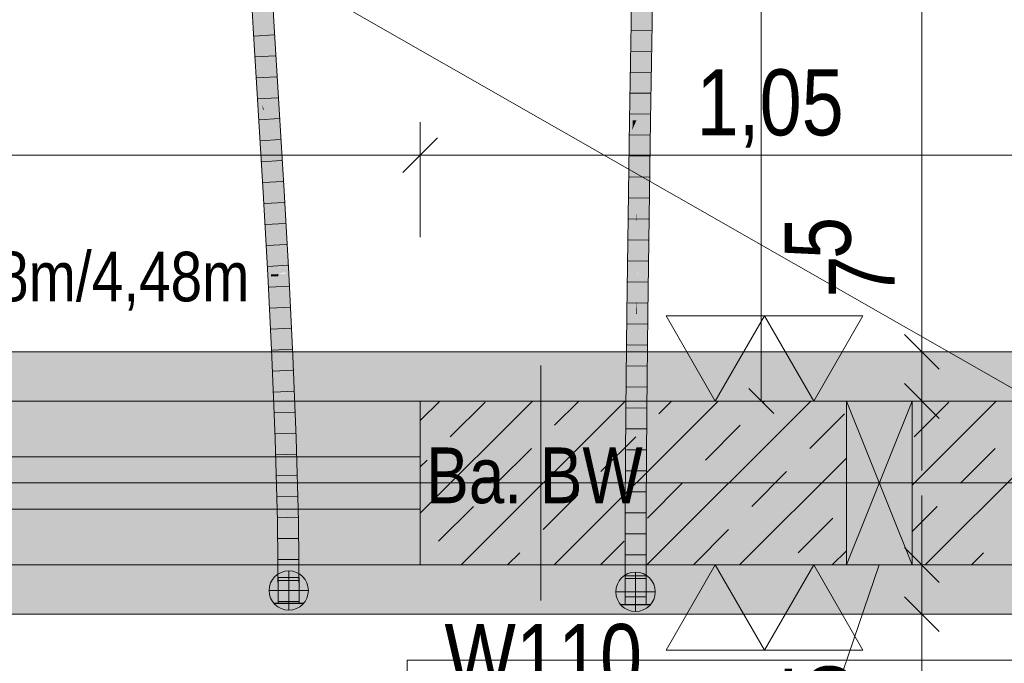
# Model space of a CAD drawing. Extents: x -620 to 300, y 62 to 1162.
# Tile 154 of 256: x 2 to 32, y 829 to 849. Entities that reach past the tile are written whole.
import ezdxf
from ezdxf.lldxf.tags import DXFTag

# ---------------------------------------------------------------- set-up
doc = ezdxf.new("R2010")
doc.units = 0
doc.layers.get('0').update_dxf_attribs({"lineweight": 13})
for name, color, linetype, lineweight, true_color in [('00_Beschriftung UZ', 3, 'Continuous', 35, 0x00ff00), ('30 -34 Innenwände- 1 tragend', 7, 'Continuous', 13, 0xdd0806), ('30 -34 Innenwände- 11 Durchbruch', 4, 'Continuous', 9, 0x00ffff), ('30 -34 Innenwände- 4 Türen_Fenster', 7, 'Continuous', 15, 0x9955ff), ('30 -35 Decken- 1 Konstruktion-Träger- Stahlbeton', 7, 'Continuous', 13, 0x33aa00), ('30 -35 Decken- 2.1 Treppen Innen 2D', 7, 'Continuous', 9, 0x599559), ('70 -72 Beschriftung- 1 Beschriftung allgemein', 7, 'Continuous', 9, 0xff6633), ('70 -72 Beschriftung- 2 Beschriftung Bauteile', 7, 'Continuous', 9, 0x9999ff), ('70 -76 Bemaßung- 2 Allgemein', 9, 'Continuous', 5, 0x808080), ('E_Aussparung Bemaßung', 5, 'Continuous', 9, 0x0000ff), ('E_Leerrohr 25', 7, 'Continuous', 5, 0xff8000), ('E_Leerrohr 25-Shading', 7, 'Continuous', 9, 0xff8000), ('E_Leerrohr 32', 7, 'Continuous', 9, 0x00b300), ('E_Leerrohr 32-Shading', 7, 'Continuous', 9, 0x00b300), ('E_Leerrohrdose 32', 7, 'Continuous', 9, 0x99ff99), ('iwb_Schraffur_Unterzug', 7, 'Continuous', 5, 0xffffcc), ('iwb_Schraffur_Wand in Bauart BABW', 7, 'Continuous', 13, 0xac59ff), ('iwb_Sichtbeton', 2, 'Continuous', 50, 0xffff00), ('iwb_Sichtbeton-Shading', 2, 'Continuous', 50, 0xffff00)]:
    doc.layers.add(name, color=color, linetype=linetype, lineweight=lineweight, true_color=true_color)
for name, color, linetype, lineweight in [('70 -71 Achsen- 1 Gebäudeachsen', 7, 'STRICHPUNKT2-A06G94XR8I', 18), ('70 -75 Raumstempel- 3 Wandstempel', 7, 'Continuous', 50), ('Keine', 7, 'Continuous', 9)]:
    doc.layers.add(name, color=color, linetype=linetype, lineweight=lineweight)
doc.styles.get("Standard").update_dxf_attribs({"font": 'ARIALN.TTF'})
tags = doc.linetypes.add('fein_strichliert-A06G94XS8I', pattern=[4, 1, -2, 1]).pattern_tags.tags
tags[8:9] = [DXFTag(74, 4), DXFTag(75, 0), DXFTag(340, '0'), DXFTag(46, 0.0), DXFTag(50, 0.0), DXFTag(44, 0.0), DXFTag(45, 0.0)]
tags[6:7] = [DXFTag(74, 4), DXFTag(75, 0), DXFTag(340, '0'), DXFTag(46, 0.0), DXFTag(50, 0.0), DXFTag(44, 0.0), DXFTag(45, 0.0)]
tags[4:5] = [DXFTag(74, 4), DXFTag(75, 0), DXFTag(340, '0'), DXFTag(46, 0.0), DXFTag(50, 0.0), DXFTag(44, 0.0), DXFTag(45, 0.0)]
tags = doc.linetypes.add('STRICHPUNKT2', pattern=[12.7, 6.35, -3.175, 0, -3.175]).pattern_tags.tags
tags[10:11] = [DXFTag(74, 4), DXFTag(75, 0), DXFTag(340, '0'), DXFTag(46, 0.0), DXFTag(50, 0.0), DXFTag(44, 0.0), DXFTag(45, 0.0)]
tags[8:9] = [DXFTag(74, 4), DXFTag(75, 0), DXFTag(340, '0'), DXFTag(46, 0.0), DXFTag(50, 0.0), DXFTag(44, 0.0), DXFTag(45, 0.0)]
tags[6:7] = [DXFTag(74, 4), DXFTag(75, 0), DXFTag(340, '0'), DXFTag(46, 0.0), DXFTag(50, 0.0), DXFTag(44, 0.0), DXFTag(45, 0.0)]
tags[4:5] = [DXFTag(74, 4), DXFTag(75, 0), DXFTag(340, '0'), DXFTag(46, 0.0), DXFTag(50, 0.0), DXFTag(44, 0.0), DXFTag(45, 0.0)]
tags = doc.linetypes.add('STRICHPUNKT2-A06G94XR8I', pattern=[12.7, 6.35, -3.175, 0, -3.175]).pattern_tags.tags
tags[10:11] = [DXFTag(74, 4), DXFTag(75, 0), DXFTag(340, '0'), DXFTag(46, 0.0), DXFTag(50, 0.0), DXFTag(44, 0.0), DXFTag(45, 0.0)]
tags[8:9] = [DXFTag(74, 4), DXFTag(75, 0), DXFTag(340, '0'), DXFTag(46, 0.0), DXFTag(50, 0.0), DXFTag(44, 0.0), DXFTag(45, 0.0)]
tags[6:7] = [DXFTag(74, 4), DXFTag(75, 0), DXFTag(340, '0'), DXFTag(46, 0.0), DXFTag(50, 0.0), DXFTag(44, 0.0), DXFTag(45, 0.0)]
tags[4:5] = [DXFTag(74, 4), DXFTag(75, 0), DXFTag(340, '0'), DXFTag(46, 0.0), DXFTag(50, 0.0), DXFTag(44, 0.0), DXFTag(45, 0.0)]

# ---------------------------------------------------------------- blocks, each defined once
blk = doc.blocks.new('Shading-A06G94VT8I', base_point=(-44.915, 989.453))
at = {"layer": 'iwb_Sichtbeton-Shading', "color": 51, "true_color": 0xffff7f}
for points in [[(14.421, 836.653), (14.421, 837.253), (36.921, 836.653), (36.921, 837.253)], [(14.421, 831.653), (14.421, 832.253), (35.421, 831.653), (35.421, 832.253)]]:
    blk.add_solid(points, dxfattribs=at)
blk = doc.blocks.new('Shading-A06G94WN8I', base_point=(21.309, 830.748))
at = {"layer": 'E_Leerrohr 25-Shading', "color": 31, "true_color": 0xecb67f}
for points in [[(20.989, 830.748), (20.989, 831.536), (20.669, 830.748), (20.673, 831.536)], [(20.673, 831.536), (20.669, 831.536), (20.669, 830.748)], [(21.022, 831.536), (20.989, 831.536), (21.022, 830.748), (20.989, 830.748)], [(21.171, 830.748), (21.171, 831.536), (21.022, 830.748), (21.022, 831.536)], [(21.309, 830.748), (21.309, 831.536), (21.171, 830.748), (21.171, 831.536)]]:
    blk.add_solid(points, dxfattribs=at)
at = {"layer": 'E_Leerrohr 25-Shading', "color": 43, "true_color": 0xd7ab7f}
for points in [[(20.671, 830.748), (20.539, 830.748), (20.671, 830.736), (20.539, 830.736)], [(21.32, 830.748), (21.308, 830.748), (21.32, 830.736), (21.308, 830.736)], [(21.32, 830.736), (21.379, 830.736), (21.32, 830.748), (21.379, 830.748)], [(21.379, 830.736), (21.439, 830.736), (21.379, 830.748), (21.439, 830.748)]]:
    blk.add_solid(points, dxfattribs=at)
at = {"layer": 'E_Leerrohr 25-Shading', "color": 31, "true_color": 0xfabd7f}
for points in [[(20.828, 830.748), (20.671, 830.748), (20.828, 830.736), (20.671, 830.736)], [(20.833, 830.736), (20.833, 830.748), (20.828, 830.736), (20.828, 830.748)], [(20.989, 830.736), (20.989, 830.748), (20.833, 830.736), (20.833, 830.748)], [(21.171, 830.748), (20.989, 830.748), (21.171, 830.736), (20.989, 830.736)], [(21.308, 830.736), (21.308, 830.748), (21.171, 830.736), (21.171, 830.748)]]:
    blk.add_solid(points, dxfattribs=at)
blk = doc.blocks.new('Shading-A06G94WP8I', base_point=(21.309, 830.748))
at = {"layer": 'E_Leerrohr 32-Shading', "color": 83, "true_color": 0x7fbd7f}
for points in [[(20.99, 851.42), (20.896, 851.421), (20.945, 848.467), (20.851, 848.469)], [(21.443, 851.413), (21.442, 851.413), (21.398, 848.461), (21.397, 848.461)], [(21.404, 848.46), (21.452, 851.413), (21.398, 848.461), (21.443, 851.413)], [(21.491, 848.459), (21.536, 851.412), (21.404, 848.46), (21.452, 851.413)], [(20.944, 848.467), (20.851, 848.469), (20.899, 845.515), (20.806, 845.516)], [(20.9, 845.515), (20.945, 848.467), (20.899, 845.515), (20.944, 848.467)], [(21.404, 848.46), (21.397, 848.461), (21.356, 845.508), (21.352, 845.508)], [(21.446, 845.507), (21.491, 848.459), (21.356, 845.508), (21.404, 848.46)], [(20.764, 842.563), (20.894, 845.211), (20.806, 845.516), (20.899, 845.515)], [(20.894, 845.211), (20.896, 845.241), (20.899, 845.515), (20.9, 845.515)], [(21.35, 845.06), (21.356, 845.508), (21.346, 845.06), (21.352, 845.508)], [(21.439, 845.059), (21.446, 845.507), (21.35, 845.06), (21.356, 845.508)], [(20.83, 842.562), (20.893, 845.138), (20.764, 842.563), (20.894, 845.211)], [(20.857, 842.562), (20.896, 845.241), (20.83, 842.562)], [(20.893, 845.138), (20.896, 845.241), (20.894, 845.211)], [(21.31, 842.556), (21.311, 842.556), (21.347, 845.06), (21.35, 845.06)], [(21.31, 842.556), (21.347, 845.06), (21.346, 845.06)], [(21.311, 842.556), (21.404, 842.555), (21.35, 845.06), (21.439, 845.059)], [(20.83, 842.562), (20.764, 842.563), (20.766, 839.61), (20.726, 839.61)], [(20.82, 839.609), (20.857, 842.562), (20.766, 839.61), (20.83, 842.562)], [(21.366, 839.603), (21.404, 842.555), (21.272, 839.604), (21.311, 842.556)], [(21.311, 842.556), (21.31, 842.556), (21.272, 839.604)], [(20.766, 839.61), (20.726, 839.61), (20.715, 836.656), (20.696, 836.656)], [(20.79, 836.656), (20.82, 839.609), (20.715, 836.656), (20.766, 839.61)], [(21.336, 836.651), (21.366, 839.603), (21.259, 838.227), (21.272, 839.604)], [(21.256, 837.923), (21.259, 838.227), (21.243, 836.652)], [(21.336, 836.651), (21.259, 838.227), (21.247, 836.652)], [(21.245, 836.652), (21.251, 837.103), (21.243, 836.652), (21.256, 837.923)], [(21.247, 836.652), (21.251, 837.103), (21.245, 836.652)], [(20.715, 836.656), (20.696, 836.656), (20.682, 833.703), (20.677, 833.703)], [(20.77, 833.702), (20.79, 836.656), (20.682, 833.703), (20.715, 836.656)], [(21.233, 833.7), (21.247, 836.652), (21.223, 833.7), (21.245, 836.652)], [(21.245, 836.652), (21.243, 836.652), (21.223, 833.7)], [(21.317, 833.7), (21.336, 836.651), (21.233, 833.7), (21.247, 836.652)], [(20.77, 833.702), (20.677, 833.703), (20.763, 830.748), (20.669, 830.748)], [(21.233, 833.7), (21.223, 833.7), (21.228, 830.748), (21.216, 830.748)], [(21.309, 830.748), (21.317, 833.7), (21.228, 830.748), (21.233, 833.7)]]:
    blk.add_solid(points, dxfattribs=at)
at = {"layer": 'E_Leerrohr 32-Shading', "color": 83, "true_color": 0x7fd57f}
for points in [[(20.997, 851.42), (20.99, 851.42), (21.007, 848.467), (20.945, 848.467)], [(21.007, 848.467), (21.043, 848.466), (20.997, 851.42), (21.056, 851.419)], [(21.043, 848.466), (21.102, 848.465), (21.056, 851.419), (21.128, 851.418)], [(21.102, 848.465), (21.133, 848.465), (21.128, 851.418), (21.165, 851.417)], [(21.165, 851.417), (21.133, 848.465), (21.191, 851.417), (21.153, 848.464)], [(21.191, 851.417), (21.153, 848.464), (21.206, 851.417), (21.165, 848.464)], [(21.206, 851.417), (21.165, 848.464), (21.213, 851.417), (21.17, 848.464)], [(21.17, 848.464), (21.171, 848.464), (21.213, 851.417), (21.216, 851.417)], [(21.218, 851.417), (21.216, 851.417), (21.177, 848.464), (21.171, 848.464)], [(21.189, 848.464), (21.226, 851.416), (21.177, 848.464), (21.218, 851.417)], [(21.299, 848.462), (21.312, 851.415), (21.189, 848.464), (21.226, 851.416)], [(21.299, 848.462), (21.335, 848.462), (21.312, 851.415), (21.326, 851.415)], [(21.335, 848.462), (21.397, 848.461), (21.326, 851.415), (21.442, 851.413)], [(21.007, 848.467), (20.945, 848.467), (21.016, 845.513), (20.9, 845.515)], [(21.016, 845.513), (21.029, 845.513), (21.007, 848.467), (21.043, 848.466)], [(21.029, 845.513), (21.076, 845.512), (21.043, 848.466), (21.102, 848.465)], [(21.076, 845.512), (21.101, 845.512), (21.102, 848.465), (21.133, 848.465)], [(21.133, 848.465), (21.101, 845.512), (21.153, 848.464), (21.116, 845.512)], [(21.153, 848.464), (21.116, 845.512), (21.165, 848.464), (21.123, 845.512)], [(21.123, 845.512), (21.126, 845.511), (21.165, 848.464), (21.171, 848.464)], [(21.189, 848.464), (21.171, 848.464), (21.151, 845.511), (21.126, 845.511)], [(21.286, 845.509), (21.299, 848.462), (21.151, 845.511), (21.189, 848.464)], [(21.286, 845.509), (21.344, 845.508), (21.299, 848.462), (21.335, 848.462)], [(21.344, 845.508), (21.352, 845.508), (21.335, 848.462), (21.397, 848.461)], [(20.896, 845.241), (21.016, 845.513), (20.9, 845.515)], [(20.896, 845.241), (21.018, 842.707), (21.016, 845.513), (21.022, 843.629)], [(21.029, 845.513), (21.016, 845.513), (21.022, 843.629)], [(21.025, 842.56), (21.029, 845.513), (21.022, 843.629)], [(21.025, 842.56), (21.051, 842.559), (21.029, 845.513), (21.076, 845.512)], [(21.051, 842.559), (21.07, 842.559), (21.076, 845.512), (21.101, 845.512)], [(21.101, 845.512), (21.07, 842.559), (21.116, 845.512), (21.08, 842.559)], [(21.116, 845.512), (21.08, 842.559), (21.123, 845.512), (21.084, 842.559)], [(21.084, 842.559), (21.126, 845.511), (21.123, 845.512)], [(21.151, 845.511), (21.126, 845.511), (21.115, 842.559), (21.084, 842.559)], [(21.274, 842.556), (21.286, 845.509), (21.115, 842.559), (21.151, 845.511)], [(21.274, 842.556), (21.344, 845.508), (21.286, 845.509)], [(21.274, 842.556), (21.31, 842.556), (21.344, 845.508), (21.346, 845.06)], [(21.346, 845.06), (21.352, 845.508), (21.344, 845.508)], [(20.896, 845.241), (20.857, 842.562), (20.923, 842.561)], [(20.923, 842.561), (21.017, 842.56), (20.896, 845.241), (21.018, 842.707)], [(21.018, 842.707), (21.025, 842.56), (21.022, 843.629)], [(20.82, 839.609), (20.949, 839.607), (20.857, 842.562), (20.935, 841.222)], [(20.857, 842.562), (20.935, 841.222), (20.923, 842.561)], [(20.923, 842.561), (20.935, 841.222), (21.017, 842.56), (21.017, 842.439)], [(21.017, 842.439), (20.935, 841.222), (21.007, 839.971)], [(21.025, 842.56), (21.017, 842.439), (21.029, 839.607), (21.007, 839.971)], [(21.017, 842.56), (21.025, 842.56), (21.018, 842.707)], [(21.017, 842.439), (21.025, 842.56), (21.017, 842.56)], [(21.031, 839.992), (21.051, 842.559), (21.025, 842.56)], [(21.025, 842.56), (21.029, 839.607), (21.031, 839.992)], [(21.029, 839.607), (21.041, 839.606), (21.051, 842.559), (21.07, 842.559)], [(21.07, 842.559), (21.041, 839.606), (21.08, 842.559), (21.046, 839.606)], [(21.046, 839.606), (21.084, 842.559), (21.08, 842.559)], [(21.274, 842.556), (21.084, 842.559), (21.263, 839.604), (21.046, 839.606)], [(21.272, 839.604), (21.31, 842.556), (21.263, 839.604), (21.274, 842.556)], [(20.935, 841.222), (20.949, 839.607), (21.007, 839.971), (21.006, 839.607)], [(21.006, 839.607), (21.029, 839.607), (21.007, 839.971)], [(20.949, 839.607), (20.82, 839.609), (20.97, 836.654), (20.79, 836.656)], [(20.97, 836.654), (20.997, 836.654), (20.949, 839.607), (21.006, 839.607)], [(20.997, 836.654), (21.01, 836.654), (21.006, 839.607), (21.029, 839.607)], [(21.024, 838.838), (21.035, 838.838), (21.029, 839.607), (21.041, 839.606)], [(21.027, 836.654), (21.243, 836.652), (21.038, 838.838), (21.046, 839.606)], [(21.035, 838.838), (21.038, 838.838), (21.041, 839.606), (21.046, 839.606)], [(21.243, 836.652), (21.259, 838.227), (21.046, 839.606), (21.263, 839.604)], [(21.259, 838.227), (21.272, 839.604), (21.263, 839.604)], [(21.024, 838.838), (21.01, 836.654), (21.035, 838.838), (21.016, 836.654)], [(21.016, 836.654), (21.038, 838.838), (21.035, 838.838)], [(21.016, 836.654), (21.027, 836.654), (21.038, 838.838)], [(20.77, 833.702), (20.984, 833.701), (20.79, 836.656), (20.97, 836.654)], [(20.97, 836.654), (20.984, 833.701), (20.997, 836.654), (20.992, 833.701)], [(20.992, 833.701), (20.997, 833.701), (20.997, 836.654), (21.01, 836.654)], [(20.997, 833.701), (21.016, 836.654), (21.01, 836.654)], [(21.027, 836.654), (21.016, 836.654), (21.018, 833.701), (20.997, 833.701)], [(21.223, 833.7), (21.243, 836.652), (21.018, 833.701), (21.027, 836.654)], [(20.989, 830.748), (20.984, 833.701), (20.763, 830.748), (20.77, 833.702)], [(20.984, 833.701), (20.989, 830.748), (20.992, 833.701)], [(20.989, 830.748), (20.997, 833.701), (20.992, 833.701)], [(21.223, 833.7), (20.997, 833.701), (21.216, 830.748), (20.989, 830.748)]]:
    blk.add_solid(points, dxfattribs=at)
blk = doc.blocks.new('Shading-A06G94WT8I', base_point=(8.869, 860.891))
at = {"layer": 'E_Leerrohr 32-Shading', "color": 83, "true_color": 0x7fbd7f}
for points in [[(9.283, 850.8), (9.28, 850.843), (9.33, 848.328), (9.187, 850.838)], [(9.873, 848.405), (9.733, 850.867), (9.732, 850.867)], [(9.969, 848.366), (9.826, 850.872), (9.905, 848.362), (9.733, 850.867)], [(9.873, 848.405), (9.872, 848.409), (9.733, 850.867), (9.739, 850.778)], [(9.283, 850.8), (9.33, 848.328), (9.382, 848.331)], [(9.423, 848.334), (9.283, 850.8), (9.382, 848.331)], [(9.872, 848.409), (9.801, 849.879), (9.739, 850.778)], [(9.905, 848.362), (9.801, 849.879), (9.875, 848.36), (9.873, 848.405)], [(9.382, 848.331), (9.33, 848.328), (9.489, 845.82), (9.481, 845.82)], [(9.489, 845.82), (9.423, 848.334), (9.382, 848.331)], [(9.489, 845.82), (9.56, 845.825), (9.423, 848.334), (9.545, 846.318)], [(10.009, 846.949), (9.905, 848.362), (10.027, 845.853), (9.875, 848.36)], [(10.088, 845.857), (9.969, 848.366), (9.905, 848.362)], [(10.088, 845.857), (10.112, 845.858), (9.969, 848.366), (10.093, 846.314)], [(10.088, 845.857), (10.009, 846.949), (10.042, 845.854)], [(10.009, 846.949), (10.027, 845.853), (10.042, 845.854)], [(9.56, 845.825), (9.575, 845.826), (9.545, 846.318)], [(10.112, 845.858), (10.12, 845.858), (10.093, 846.314)], [(9.489, 845.82), (9.481, 845.82), (9.509, 845.364)], [(9.509, 845.364), (9.6, 844.51), (9.489, 845.82), (9.56, 845.825)], [(9.6, 844.51), (9.727, 843.318), (9.56, 845.825), (9.575, 845.826)], [(10.042, 845.854), (10.027, 845.853), (10.056, 845.361)], [(10.178, 843.345), (10.146, 845.062), (10.042, 845.854), (10.088, 845.857)], [(10.178, 843.345), (10.042, 845.854), (10.056, 845.361)], [(10.112, 845.858), (10.088, 845.857), (10.146, 845.062)], [(10.271, 843.35), (10.112, 845.858), (10.146, 845.062)], [(10.271, 843.35), (10.272, 843.35), (10.112, 845.858), (10.12, 845.858)], [(9.633, 843.313), (9.636, 843.313), (9.509, 845.364), (9.6, 844.51)], [(10.271, 843.35), (10.146, 845.062), (10.219, 843.347)], [(10.146, 845.062), (10.178, 843.345), (10.219, 843.347)], [(9.636, 843.313), (9.727, 843.318), (9.6, 844.51)], [(9.776, 840.806), (9.729, 843.273), (9.636, 843.313), (9.727, 843.318)], [(10.178, 843.345), (10.25, 842.584), (10.219, 843.347)], [(10.25, 842.584), (10.178, 843.345), (10.319, 840.878)], [(10.25, 842.584), (10.271, 843.35), (10.219, 843.347)], [(10.25, 842.584), (10.415, 840.841), (10.271, 843.35), (10.275, 843.289)], [(10.275, 843.289), (10.272, 843.35), (10.271, 843.35)], [(9.636, 843.313), (9.633, 843.313), (9.639, 843.207)], [(9.776, 840.806), (9.636, 843.313), (9.639, 843.207)], [(9.729, 843.273), (9.776, 840.806), (9.849, 840.81)], [(9.863, 840.901), (9.729, 843.273), (9.729, 843.269)], [(9.863, 840.901), (9.869, 840.811), (9.729, 843.273), (9.87, 840.811)], [(9.801, 841.799), (9.863, 840.901), (9.729, 843.269)], [(10.321, 840.836), (10.415, 840.841), (10.319, 840.878), (10.25, 842.584)], [(9.849, 840.81), (9.869, 840.811), (9.801, 841.799)], [(9.849, 840.81), (9.776, 840.806), (9.957, 838.303), (9.902, 838.301)], [(9.957, 838.303), (9.869, 840.811), (9.849, 840.81)], [(9.957, 838.303), (9.995, 838.305), (9.869, 840.811), (9.873, 840.75)], [(9.873, 840.75), (9.87, 840.811), (9.869, 840.811)], [(10.415, 840.841), (10.321, 840.836), (10.541, 838.33), (10.448, 838.326)], [(10.009, 836.783), (9.957, 838.303), (9.963, 836.782), (9.902, 838.301)], [(10.009, 836.783), (10.053, 836.784), (9.957, 838.303), (9.995, 838.305)], [(10.053, 836.784), (10.056, 836.784), (9.995, 838.305)], [(10.642, 835.817), (10.541, 838.33), (10.506, 836.856), (10.448, 838.326)], [(10.042, 835.797), (10.009, 836.783), (10.002, 835.796), (9.963, 836.782)], [(10.009, 836.783), (10.042, 835.797), (10.053, 836.784), (10.091, 835.799)], [(10.091, 835.799), (10.096, 835.799), (10.053, 836.784), (10.056, 836.784)], [(10.642, 835.817), (10.506, 836.856), (10.578, 835.815)], [(10.506, 836.856), (10.548, 835.814), (10.578, 835.815)], [(10.578, 835.815), (10.548, 835.814), (10.692, 833.303), (10.615, 833.301)], [(10.709, 833.303), (10.642, 835.817), (10.692, 833.303), (10.578, 835.815)], [(10.042, 835.797), (10.002, 835.796), (10.099, 833.292), (10.069, 833.291)], [(10.099, 833.292), (10.145, 833.293), (10.042, 835.797), (10.091, 835.799)], [(10.091, 835.799), (10.145, 833.293), (10.096, 835.799), (10.155, 833.293)], [(10.155, 833.293), (10.162, 833.293), (10.096, 835.799)], [(10.099, 833.292), (10.069, 833.291), (10.119, 830.787), (10.093, 830.787)], [(10.119, 830.787), (10.148, 830.787), (10.099, 833.292), (10.145, 833.293)], [(10.148, 830.787), (10.186, 830.787), (10.145, 833.293), (10.162, 833.293)], [(10.733, 830.787), (10.692, 833.303), (10.639, 830.787), (10.615, 833.301)], [(10.733, 830.787), (10.709, 833.303), (10.692, 833.303)]]:
    blk.add_solid(points, dxfattribs=at)
at = {"layer": 'E_Leerrohr 32-Shading', "color": 83, "true_color": 0x7fd57f}
for points in [[(9.559, 848.953), (9.649, 848.347), (9.505, 850.855), (9.506, 850.855)], [(9.732, 850.867), (9.506, 850.855), (9.855, 848.359), (9.649, 848.347)], [(9.875, 848.36), (9.732, 850.867), (9.855, 848.359)], [(9.316, 850.578), (9.283, 850.8), (9.444, 848.335), (9.423, 848.334)], [(9.52, 849.211), (9.316, 850.578), (9.527, 848.34), (9.444, 848.335)], [(9.527, 848.34), (9.576, 848.343), (9.52, 849.211), (9.559, 848.953)], [(9.576, 848.343), (9.649, 848.347), (9.559, 848.953)], [(9.545, 846.318), (9.543, 846.576), (9.423, 848.334), (9.444, 848.335)], [(9.543, 846.576), (9.527, 848.34), (9.444, 848.335)], [(9.619, 845.982), (9.652, 845.83), (9.527, 848.34), (9.576, 848.343)], [(9.619, 845.982), (9.527, 848.34), (9.532, 847.777)], [(9.801, 845.839), (9.649, 848.347), (9.652, 845.83), (9.576, 848.343)], [(9.874, 848.36), (9.649, 848.347), (9.95, 845.848), (9.801, 845.839)], [(10.027, 845.853), (9.875, 848.36), (9.95, 845.848), (9.874, 848.36)], [(9.545, 846.318), (9.619, 845.982), (9.532, 847.777)], [(9.575, 845.826), (9.626, 845.829), (9.545, 846.318), (9.619, 845.982)], [(9.728, 843.318), (9.695, 844.389), (9.575, 845.826), (9.626, 845.829)], [(9.728, 843.318), (9.575, 845.826), (9.727, 843.318)], [(9.626, 845.829), (9.652, 845.83), (9.619, 845.982)], [(9.695, 844.389), (9.652, 845.83), (9.626, 845.829)], [(9.952, 843.331), (9.801, 845.839), (9.728, 843.318), (9.652, 845.83)], [(9.95, 845.848), (9.801, 845.839), (10.026, 843.336), (9.952, 843.331)], [(10.026, 843.336), (10.027, 845.853), (9.95, 845.848)], [(10.026, 843.336), (10.074, 843.339), (10.027, 845.853), (10.056, 845.361)], [(10.074, 843.339), (10.178, 843.345), (10.056, 845.361)], [(9.747, 843.319), (9.727, 843.318), (9.87, 840.811)], [(10.095, 840.824), (9.952, 843.331), (9.87, 840.811), (9.747, 843.319)], [(10.095, 840.824), (10.097, 840.824), (9.952, 843.331), (10.026, 843.336)], [(10.026, 843.336), (10.095, 840.916), (10.074, 843.339)], [(10.095, 840.916), (10.178, 843.345), (10.074, 843.339)], [(10.095, 840.916), (10.097, 840.824), (10.178, 843.345), (10.319, 840.878)], [(10.099, 840.756), (10.095, 840.824), (9.873, 840.75), (9.87, 840.811)], [(9.995, 838.305), (10.069, 838.309), (9.873, 840.75), (10.095, 840.755)], [(10.069, 838.309), (10.222, 838.315), (10.095, 840.755), (10.099, 840.756)], [(10.097, 840.824), (10.095, 840.824), (10.097, 840.824)], [(10.097, 840.824), (10.095, 840.824), (10.099, 840.756)], [(10.357, 838.321), (10.32, 840.836), (10.099, 840.756), (10.097, 840.824)], [(10.357, 838.321), (10.099, 840.756), (10.222, 838.315)], [(10.321, 840.836), (10.319, 840.878), (10.32, 840.836)], [(10.448, 838.326), (10.321, 840.836), (10.357, 838.321), (10.32, 840.836)], [(10.069, 838.309), (9.995, 838.305), (10.056, 836.784)], [(10.056, 836.784), (10.145, 836.458), (10.069, 838.309), (10.139, 838.312)], [(10.145, 836.458), (10.322, 835.807), (10.139, 838.312), (10.222, 838.315)], [(10.357, 838.321), (10.222, 838.315), (10.386, 835.809), (10.322, 835.807)], [(10.548, 835.814), (10.448, 838.326), (10.386, 835.809), (10.357, 838.321)], [(10.096, 835.799), (10.147, 835.801), (10.056, 836.784), (10.145, 836.458)], [(10.147, 835.801), (10.322, 835.807), (10.145, 836.458)], [(10.548, 835.814), (10.322, 835.807), (10.615, 833.301), (10.389, 833.297)], [(10.147, 835.801), (10.096, 835.799), (10.162, 833.293)], [(10.389, 833.297), (10.322, 835.807), (10.162, 833.293), (10.147, 835.801)], [(10.389, 833.297), (10.162, 833.293), (10.413, 830.787), (10.186, 830.787)], [(10.615, 833.301), (10.389, 833.297), (10.639, 830.787), (10.413, 830.787)]]:
    blk.add_solid(points, dxfattribs=at)
blk = doc.blocks.new('Shading-A06G94X98I', base_point=(10.093, 830.787))
at = {"layer": 'E_Leerrohr 25-Shading', "color": 31, "true_color": 0xecb67f}
for points in [[(10.093, 830.787), (10.146, 830.787), (10.093, 831.575), (10.146, 831.575)], [(10.146, 830.787), (10.413, 830.787), (10.146, 831.575), (10.411, 831.575)], [(10.413, 830.787), (10.413, 831.575), (10.411, 831.575)], [(10.733, 830.787), (10.733, 831.575), (10.413, 830.787), (10.418, 831.575)], [(10.418, 831.575), (10.413, 831.575), (10.413, 830.787)]]:
    blk.add_solid(points, dxfattribs=at)
at = {"layer": 'E_Leerrohr 25-Shading', "color": 43, "true_color": 0xd7ab7f}
for points in [[(10.009, 830.787), (9.963, 830.787), (10.009, 830.775), (9.963, 830.775)], [(10.095, 830.775), (10.095, 830.787), (10.009, 830.775), (10.009, 830.787)], [(10.796, 830.787), (10.731, 830.787), (10.796, 830.775), (10.731, 830.775)], [(10.863, 830.775), (10.863, 830.787), (10.796, 830.775), (10.796, 830.787)]]:
    blk.add_solid(points, dxfattribs=at)
at = {"layer": 'E_Leerrohr 25-Shading', "color": 31, "true_color": 0xfabd7f}
for points in [[(10.256, 830.787), (10.095, 830.787), (10.256, 830.775), (10.095, 830.775)], [(10.413, 830.775), (10.413, 830.787), (10.256, 830.775), (10.256, 830.787)], [(10.505, 830.787), (10.413, 830.787), (10.505, 830.775), (10.413, 830.775)], [(10.731, 830.775), (10.731, 830.787), (10.505, 830.775), (10.505, 830.787)]]:
    blk.add_solid(points, dxfattribs=at)
blk = doc.blocks.new('Referenz-A06G94XT8I')
at = {"layer": '30 -34 Innenwände- 1 tragend', "color": 0, "lineweight": -2}
for p, q in [((14.42, 836.953), (27.42, 836.953)), ((14.42, 836.356), (15.018, 836.953)), ((14.42, 833.528), (17.846, 836.953)), ((14.42, 836.356), (15.018, 836.953)), ((14.42, 833.528), (17.846, 836.953)), ((15.339, 835.86), (16.399, 836.921)), ((15.339, 835.86), (16.399, 836.921)), ((15.675, 831.953), (20.675, 836.953)), ((15.675, 831.953), (20.675, 836.953)), ((18.503, 831.953), (23.503, 836.953)), ((18.503, 831.953), (23.503, 836.953)), ((18.521, 836.214), (19.26, 836.953)), ((18.521, 836.214), (19.26, 836.953)), ((21.331, 831.953), (26.331, 836.953)), ((21.331, 831.953), (26.331, 836.953)), ((21.703, 836.567), (22.089, 836.953)), ((21.703, 836.567), (22.089, 836.953)), ((24.885, 836.921), (24.917, 836.953)), ((24.885, 836.921), (24.917, 836.953)), ((29.42, 836.953), (35.42, 836.953)), ((29.42, 834.386), (31.988, 836.953)), ((29.42, 834.386), (31.988, 836.953)), ((29.481, 835.86), (30.542, 836.921)), ((29.481, 835.86), (30.542, 836.921)), ((29.817, 831.953), (34.817, 836.953)), ((29.817, 831.953), (34.817, 836.953)), ((26.299, 835.507), (27.36, 836.567)), ((26.299, 835.507), (27.36, 836.567)), ((23.117, 835.153), (24.178, 836.214)), ((23.117, 835.153), (24.178, 836.214)), ((19.935, 834.8), (20.996, 835.86)), ((19.935, 834.8), (20.996, 835.86)), ((16.753, 834.446), (17.814, 835.507)), ((16.753, 834.446), (17.814, 835.507)), ((24.16, 831.953), (27.42, 835.214)), ((24.16, 831.953), (27.42, 835.214)), ((30.895, 834.446), (31.956, 835.507)), ((30.895, 834.446), (31.956, 835.507)), ((14.42, 834.942), (14.632, 835.153)), ((14.42, 834.942), (14.632, 835.153)), ((24.531, 833.739), (25.592, 834.8)), ((24.531, 833.739), (25.592, 834.8)), ((21.349, 833.385), (22.41, 834.446)), ((21.349, 833.385), (22.41, 834.446)), ((18.167, 833.032), (19.228, 834.092)), ((18.167, 833.032), (19.228, 834.092)), ((14.985, 832.678), (16.046, 833.739)), ((14.985, 832.678), (16.046, 833.739)), ((29.42, 832.971), (30.188, 833.739)), ((29.42, 832.971), (30.188, 833.739)), ((25.945, 832.325), (27.006, 833.385)), ((25.945, 832.325), (27.006, 833.385)), ((22.763, 831.971), (23.824, 833.032)), ((22.763, 831.971), (23.824, 833.032)), ((19.917, 831.953), (20.642, 832.678)), ((19.917, 831.953), (20.642, 832.678)), ((17.089, 831.953), (17.46, 832.325)), ((17.089, 831.953), (17.46, 832.325)), ((26.988, 831.953), (27.42, 832.386)), ((26.988, 831.953), (27.42, 832.386)), ((31.231, 831.953), (31.602, 832.325)), ((31.231, 831.953), (31.602, 832.325)), ((14.42, 831.953), (27.42, 831.953)), ((29.42, 831.953), (35.42, 831.953))]:
    blk.add_line(p, q, dxfattribs=at)
at = {"layer": '30 -34 Innenwände- 1 tragend', "color": 0, "linetype": 'Continuous', "lineweight": -2, "ltscale": 0.13}
for p, q in [((14.42, 831.953), (14.42, 836.953)), ((14.42, 831.953), (14.42, 836.953)), ((14.42, 836.953), (27.42, 836.953)), ((14.42, 831.953), (14.42, 836.953)), ((29.42, 836.953), (35.42, 836.953)), ((14.42, 831.953), (27.42, 831.953)), ((29.42, 831.953), (35.42, 831.953))]:
    blk.add_line(p, q, dxfattribs=at)
at = {"layer": '30 -34 Innenwände- 11 Durchbruch', "color": 0, "linetype": 'Continuous', "lineweight": -2, "ltscale": 0.13}
for p, q in [((27.42, 836.953), (29.42, 836.953)), ((29.42, 836.953), (27.42, 831.953)), ((29.42, 831.953), (27.42, 836.953)), ((27.42, 831.953), (27.42, 836.953)), ((27.42, 836.953), (29.42, 831.953)), ((29.42, 836.953), (27.42, 831.953)), ((29.42, 831.953), (29.42, 836.953)), ((28.42, 831.953), (24.225, 819.709)), ((27.42, 831.953), (29.42, 831.953))]:
    blk.add_line(p, q, dxfattribs=at)
at = {"layer": '30 -34 Innenwände- 11 Durchbruch', "color": 0, "lineweight": -2}
for points in [[(27.42, 831.953), (27.42, 836.953), (28.42, 834.453)], [(29.42, 831.953), (28.42, 834.453), (29.42, 836.953)]]:
    blk.add_solid(points, dxfattribs=at)
at = {"layer": '30 -34 Innenwände- 4 Türen_Fenster', "color": 0, "linetype": 'fein_strichliert-A06G94XS8I', "lineweight": -2, "ltscale": 0.13}
for p, q in [((-35.58, 836.953), (14.42, 836.953)), ((-35.58, 831.953), (14.42, 831.953)), ((38.62, 829.053), (14.02, 829.053))]:
    blk.add_line(p, q, dxfattribs=at)
at = {"layer": '30 -34 Innenwände- 4 Türen_Fenster', "color": 0, "linetype": 'Continuous', "lineweight": -2, "ltscale": 0.13}
for p, q in [((-8.48, 835.253), (14.42, 835.253)), ((14.42, 835.253), (14.42, 833.653)), ((14.42, 833.653), (-8.48, 833.653))]:
    blk.add_line(p, q, dxfattribs=at)
at = {"layer": '30 -34 Innenwände- 4 Türen_Fenster', "color": 0, "linetype": 'fein_strichliert-A06G94XS8I', "lineweight": -2, "ltscale": 0.13}
blk.add_ellipse((38.62, 829.053), major_axis=(-24.6, 0), ratio=1, start_param=0, end_param=1.570796, dxfattribs=at)
at = {"layer": '30 -35 Decken- 1 Konstruktion-Träger- Stahlbeton', "color": 0, "linetype": 'fein_strichliert-A06G94XS8I', "lineweight": -2, "ltscale": 0.13}
for p, q in [((35.42, 838.453), (-45.58, 838.453)), ((35.42, 830.453), (-45.58, 830.453))]:
    blk.add_line(p, q, dxfattribs=at)
at = {"layer": '30 -35 Decken- 2.1 Treppen Innen 2D', "color": 0, "linetype": 'fein_strichliert-A06G94XS8I', "lineweight": -2, "ltscale": 0.13}
blk.add_line((-40.58, 836.953), (36.92, 836.953), dxfattribs=at)
at = {"layer": '70 -71 Achsen- 1 Gebäudeachsen', "color": 0, "linetype": 'STRICHPUNKT2-A06G94XR8I', "lineweight": -2, "ltscale": 0.13}
blk.add_line((-538.631, 834.453), (76.501, 834.453), dxfattribs=at)
at = {"layer": '70 -72 Beschriftung- 1 Beschriftung allgemein', "color": 0, "linetype": 'fein_strichliert-A06G94XS8I', "lineweight": -2, "ltscale": 0.13}
blk.add_line((41.904, 831.953), (-45.58, 881.953), dxfattribs=at)
at = {"layer": '70 -72 Beschriftung- 2 Beschriftung Bauteile', "color": 0, "lineweight": -2}
for p, q in [((21.92, 839.552), (23.42, 836.953)), ((24.92, 839.552), (21.92, 839.552)), ((23.42, 836.953), (24.92, 839.552)), ((24.92, 839.552), (26.42, 836.953)), ((27.92, 839.552), (24.92, 839.552)), ((26.42, 836.953), (27.92, 839.552)), ((21.92, 829.355), (23.42, 831.953)), ((23.42, 831.953), (24.92, 829.355)), ((24.92, 829.355), (26.42, 831.953)), ((26.42, 831.953), (27.92, 829.355)), ((24.92, 829.355), (21.92, 829.355)), ((27.92, 829.355), (24.92, 829.355))]:
    blk.add_line(p, q, dxfattribs=at)
at = {"layer": '70 -76 Bemaßung- 2 Allgemein', "color": 0, "linetype": 'Continuous', "lineweight": -2, "ltscale": 0.13}
for p, q in [((29.72, 839.514), (29.72, 869.393)), ((14.42, 841.953), (14.42, 845.453)), ((14.42, 841.953), (14.42, 845.453)), ((13.89, 843.923), (14.951, 844.984)), ((14.951, 844.984), (13.89, 843.923)), ((13.36, 844.453), (-34.519, 844.453)), ((15.42, 844.453), (13.36, 844.453)), ((13.42, 844.453), (15.481, 844.453)), ((34.36, 844.453), (15.481, 844.453)), ((29.72, 839.514), (29.72, 840.574)), ((29.72, 837.453), (29.72, 839.514)), ((29.72, 837.453), (29.72, 839.514)), ((30.251, 837.923), (29.19, 838.984)), ((30.251, 837.923), (29.19, 838.984)), ((32.22, 838.453), (28.72, 838.453)), ((32.22, 838.453), (28.72, 838.453)), ((29.72, 836.953), (29.72, 838.453)), ((29.72, 837.953), (29.72, 835.893)), ((29.19, 837.484), (30.251, 836.423)), ((32.22, 836.953), (28.72, 836.953)), ((29.72, 835.893), (29.72, 834.833)), ((29.72, 833.014), (29.72, 834.074)), ((29.72, 830.953), (29.72, 833.014)), ((30.251, 831.423), (29.19, 832.484)), ((32.22, 831.953), (28.72, 831.953)), ((29.72, 830.453), (29.72, 831.953)), ((29.72, 831.453), (29.72, 829.393)), ((29.72, 831.453), (29.72, 829.393)), ((29.19, 830.984), (30.251, 829.923)), ((29.19, 830.984), (30.251, 829.923)), ((32.22, 830.453), (28.72, 830.453)), ((32.22, 830.453), (28.72, 830.453)), ((29.72, 779.514), (29.72, 829.393)), ((29.72, 829.393), (29.72, 828.333))]:
    blk.add_line(p, q, dxfattribs=at)
at = {"layer": 'Keine', "color": 0, "lineweight": -2}
blk.add_line((18.105, 830.869), (18.105, 838.038), dxfattribs=at)
at = {"layer": '00_Beschriftung UZ', "color": 0, "linetype": 'ByBlock', "lineweight": -2, "ltscale": 0.13, "insert": (-7.756, 841.504), "char_height": 1.51033, "attachment_point": 1}
blk.add_mtext('{\\fArial Narrow;UK RD +4,48m/4,48m}', dxfattribs=at)
at = {"layer": '70 -75 Raumstempel- 3 Wandstempel', "color": 0, "linetype": 'Continuous', "lineweight": -2, "ltscale": 0.13, "attachment_point": 1}
for s, insert, char_height in [('{\\fArial Narrow;Ba. BW}', (14.606, 835.536), 1.7), ('{\\fArial Narrow;W110}', (15.163, 830.153), 2.01377)]:
    blk.add_mtext(s, dxfattribs=dict(at, insert=insert, char_height=char_height))
at = {"layer": '70 -76 Bemaßung- 2 Allgemein', "color": 0, "linetype": 'Continuous', "lineweight": -2, "ltscale": 0.13, "insert": (22.846, 847.069), "char_height": 2.01377, "attachment_point": 1}
blk.add_mtext('{\\fArial Narrow;1,05}', dxfattribs=at)
at = {"layer": '70 -76 Bemaßung- 2 Allgemein', "color": 0, "linetype": 'Continuous', "lineweight": -2, "ltscale": 0.13, "char_height": 2.01377, "attachment_point": 1, "rotation": 90}
for s, insert in [('{\\fArial Narrow;5}', (25.536, 841.285)), ('{\\fArial Narrow;7}', (26.878, 840.107)), ('{\\fArial Narrow;5}', (25.536, 827.701))]:
    blk.add_mtext(s, dxfattribs=dict(at, insert=insert))
blk = doc.blocks.new('Referenz-A06G94XV8I')
at = {"layer": 'iwb_Schraffur_Wand in Bauart BABW', "linetype": 'Continuous', "ltscale": 0.13}
blk.add_hatch(color=256, dxfattribs=at).paths.add_polyline_path([(14.421, 836.953), (36.921, 836.953), (36.921, 959.993), (41.061, 959.993), (41.061, 831.953), (14.421, 831.953)])
at = {"layer": 'iwb_Schraffur_Unterzug', "linetype": 'Continuous', "ltscale": 0.13}
for points in [[(-538.631, 838.453), (76.501, 838.453), (76.501, 837.533)], [(-538.631, 838.453), (76.501, 837.533), (-538.631, 836.285)], [(-538.631, 836.285), (76.501, 837.533), (76.501, 831.374)], [(-538.631, 836.285), (76.501, 831.374), (-538.631, 832.622)], [(-538.631, 832.622), (76.501, 831.374), (76.501, 830.453)], [(-538.631, 832.622), (76.501, 830.453), (-538.631, 830.453)]]:
    blk.add_solid(points, dxfattribs=at)
at = {"layer": 'iwb_Sichtbeton', "linetype": 'Continuous', "ltscale": 0.5}
for points in [[(14.421, 836.653), (14.421, 837.253), (36.921, 836.653), (36.921, 837.253)], [(14.421, 831.653), (14.421, 832.253), (35.421, 831.653), (35.421, 832.253)]]:
    blk.add_solid(points, dxfattribs=at)
blk = doc.blocks.new('Enddeckel-A06G95118I')
at = {"color": 0, "linetype": 'ByBlock', "lineweight": -2, "ltscale": 0.13}
for p, q in [((10.093, 831.575), (10.093, 830.787)), ((10.28, 831.575), (10.093, 831.575)), ((10.545, 831.575), (10.28, 831.575)), ((10.733, 831.575), (10.545, 831.575)), ((10.733, 830.787), (10.733, 831.575)), ((9.963, 830.787), (9.963, 830.775)), ((10.226, 830.787), (9.963, 830.787)), ((10.226, 830.775), (9.963, 830.775)), ((10.28, 830.787), (10.093, 830.787)), ((10.599, 830.787), (10.226, 830.787)), ((10.599, 830.775), (10.226, 830.775)), ((10.545, 830.787), (10.28, 830.787)), ((10.733, 830.787), (10.545, 830.787)), ((10.863, 830.787), (10.599, 830.787)), ((10.863, 830.775), (10.599, 830.775)), ((10.863, 830.775), (10.863, 830.787))]:
    blk.add_line(p, q, dxfattribs=at)
at = {"color": 0, "linetype": 'STRICHPUNKT2', "lineweight": 5, "ltscale": 0.13}
blk.add_line((10.413, 830.787), (10.413, 831.575), dxfattribs=at)
blk = doc.blocks.new('Kreis-A06G95138I')
at = {"color": 0, "linetype": 'ByBlock', "lineweight": -2, "ltscale": 0.13}
blk.add_circle((10.413, 831.175), 0.6, dxfattribs=at)
blk = doc.blocks.new('Enddeckel-A06G95158I')
at = {"color": 0, "linetype": 'ByBlock', "lineweight": -2, "ltscale": 0.13}
for p, q in [((20.669, 831.536), (20.669, 830.748)), ((20.857, 831.536), (20.669, 831.536)), ((21.122, 831.536), (20.857, 831.536)), ((21.309, 831.536), (21.122, 831.536)), ((21.309, 830.748), (21.309, 831.536)), ((20.539, 830.748), (20.539, 830.736)), ((20.803, 830.748), (20.539, 830.748)), ((20.803, 830.736), (20.539, 830.736)), ((20.857, 830.748), (20.669, 830.748)), ((21.176, 830.748), (20.803, 830.748)), ((21.176, 830.736), (20.803, 830.736)), ((21.122, 830.748), (20.857, 830.748)), ((21.309, 830.748), (21.122, 830.748)), ((21.439, 830.748), (21.176, 830.748)), ((21.439, 830.736), (21.176, 830.736)), ((21.439, 830.736), (21.439, 830.748))]:
    blk.add_line(p, q, dxfattribs=at)
at = {"color": 0, "linetype": 'STRICHPUNKT2', "lineweight": 5, "ltscale": 0.13}
blk.add_line((20.989, 830.748), (20.989, 831.536), dxfattribs=at)
blk = doc.blocks.new('Kreis-A06G95178I')
at = {"color": 0, "linetype": 'ByBlock', "lineweight": -2, "ltscale": 0.13}
blk.add_circle((20.989, 831.136), 0.6, dxfattribs=at)
blk = doc.blocks.new('Flexrohr-A06G951F8I')
at = {"color": 0, "linetype": 'ByBlock', "lineweight": -2, "ltscale": 0.13}
for p, q in [((9.187, 850.838), (9.33, 848.328)), ((9.826, 850.872), (9.969, 848.366)), ((9.33, 848.328), (9.481, 845.82)), ((9.364, 848.084), (9.964, 848.12)), ((9.969, 848.366), (10.12, 845.858)), ((9.402, 847.445), (10.003, 847.481)), ((9.441, 846.807), (10.042, 846.842)), ((9.48, 846.168), (10.08, 846.204)), ((9.481, 845.82), (9.633, 843.313)), ((10.12, 845.858), (10.272, 843.35)), ((9.518, 845.529), (10.119, 845.565)), ((9.557, 844.89), (10.157, 844.926)), ((9.595, 844.251), (10.196, 844.287)), ((9.634, 843.613), (10.235, 843.648)), ((10.272, 843.35), (10.415, 840.841)), ((9.633, 843.313), (9.776, 840.806)), ((9.672, 842.974), (10.272, 843.009)), ((9.708, 842.335), (10.309, 842.369)), ((9.744, 841.697), (10.345, 841.73)), ((9.781, 841.058), (10.382, 841.091)), ((9.776, 840.806), (9.902, 838.301)), ((10.415, 840.841), (10.541, 838.33)), ((9.815, 840.42), (10.415, 840.451)), ((9.847, 839.781), (10.448, 839.811)), ((9.879, 839.143), (10.48, 839.171)), ((9.911, 838.504), (10.512, 838.532)), ((9.902, 838.301), (10.002, 835.796)), ((10.541, 838.33), (10.642, 835.817)), ((9.939, 837.865), (10.54, 837.891)), ((9.964, 837.227), (10.565, 837.251)), ((9.99, 836.588), (10.591, 836.611)), ((10.015, 835.95), (10.617, 835.97)), ((10.642, 835.817), (10.709, 833.303)), ((10.002, 835.796), (10.069, 833.291)), ((10.034, 835.311), (10.636, 835.329)), ((10.051, 834.673), (10.653, 834.688)), ((10.068, 834.034), (10.67, 834.047)), ((10.085, 833.395), (10.687, 833.407)), ((10.069, 833.291), (10.093, 830.787)), ((10.709, 833.303), (10.733, 830.787)), ((10.093, 832.757), (10.695, 832.765)), ((10.099, 832.118), (10.701, 832.124)), ((10.105, 831.48), (10.707, 831.483)), ((10.093, 830.787), (10.733, 830.787)), ((10.111, 830.841), (10.713, 830.841))]:
    blk.add_line(p, q, dxfattribs=at)
blk = doc.blocks.new('Flexrohr-A06G951H8I')
at = {"color": 0, "linetype": 'ByBlock', "lineweight": -2, "ltscale": 0.13}
for p, q in [((20.896, 851.421), (20.851, 848.469)), ((21.536, 851.412), (21.491, 848.459)), ((20.851, 848.469), (20.806, 845.516)), ((21.491, 848.459), (21.446, 845.507)), ((20.867, 848.265), (21.469, 848.256)), ((20.857, 847.625), (21.459, 847.616)), ((20.848, 846.985), (21.449, 846.976)), ((20.838, 846.345), (21.439, 846.337)), ((20.806, 845.516), (20.764, 842.563)), ((20.828, 845.706), (21.43, 845.697)), ((21.446, 845.507), (21.404, 842.555)), ((20.819, 845.066), (21.42, 845.057)), ((20.81, 844.426), (21.411, 844.417)), ((20.8, 843.786), (21.402, 843.777)), ((20.791, 843.145), (21.393, 843.137)), ((20.764, 842.563), (20.726, 839.61)), ((20.782, 842.505), (21.384, 842.497)), ((21.404, 842.555), (21.366, 839.603)), ((20.774, 841.865), (21.375, 841.858)), ((20.766, 841.225), (21.367, 841.218)), ((20.758, 840.585), (21.359, 840.578)), ((20.75, 839.945), (21.351, 839.938)), ((20.726, 839.61), (20.696, 836.656)), ((21.366, 839.603), (21.336, 836.651)), ((20.742, 839.305), (21.344, 839.298)), ((20.736, 838.665), (21.337, 838.659)), ((20.729, 838.025), (21.331, 838.019)), ((20.723, 837.385), (21.324, 837.379)), ((20.716, 836.744), (21.318, 836.739)), ((20.696, 836.656), (20.677, 833.703)), ((21.336, 836.651), (21.317, 833.7)), ((20.712, 836.104), (21.313, 836.1)), ((20.708, 835.464), (21.309, 835.46)), ((20.703, 834.824), (21.305, 834.82)), ((20.699, 834.183), (21.301, 834.18)), ((20.677, 833.703), (20.669, 830.748)), ((20.695, 833.543), (21.297, 833.541)), ((21.317, 833.7), (21.309, 830.748)), ((20.694, 832.903), (21.295, 832.901)), ((20.692, 832.263), (21.294, 832.261)), ((20.691, 831.622), (21.292, 831.621)), ((20.669, 830.748), (21.309, 830.748)), ((20.689, 830.982), (21.291, 830.982))]:
    blk.add_line(p, q, dxfattribs=at)
blk = doc.blocks.new('Maß-A06G954N8I')
at = {"color": 0, "linetype": 'ByBlock', "lineweight": -2, "ltscale": 0.13}
for p, q in [((24.821, 865.792), (24.821, 836.953)), ((25.203, 836.572), (24.44, 837.335)), ((25.421, 836.953), (23.821, 836.953))]:
    blk.add_line(p, q, dxfattribs=at)

msp = doc.modelspace()

# ---------------------------------------------------------------- linework, layer by layer
at = {"layer": 'E_Leerrohrdose 32', "ltscale": 0.13}
for p, q in [((10.413, 830.575), (10.413, 831.775)), ((20.989, 830.536), (20.989, 831.736)), ((9.813, 831.175), (11.013, 831.175)), ((20.389, 831.136), (21.589, 831.136))]:
    msp.add_line(p, q, dxfattribs=at)

# ---------------------------------------------------------------- block references
at = {"color": 8, "lineweight": 13, "ltscale": 0.13, "true_color": 0x808080}
msp.add_blockref('Referenz-A06G94XT8I', (0, 0), dxfattribs=at)
at = {"color": 8, "lineweight": 25, "ltscale": 0.25, "true_color": 0x808080}
msp.add_blockref('Referenz-A06G94XV8I', (0, 0), dxfattribs=at)
msp.add_blockref('Shading-A06G94VT8I', (-44.915, 989.453))
at = {"layer": 'E_Aussparung Bemaßung', "ltscale": 0.13}
msp.add_blockref('Maß-A06G954N8I', (0, 0), dxfattribs=at)
at = {"layer": 'E_Leerrohr 25'}
for name, p in [('Shading-A06G94X98I', (10.093, 830.787)), ('Shading-A06G94WN8I', (21.309, 830.748))]:
    msp.add_blockref(name, p, dxfattribs=at)
at = {"layer": 'E_Leerrohr 25', "color": 150, "ltscale": 0.13, "true_color": 0x0099ff}
for name in ['Enddeckel-A06G95118I', 'Enddeckel-A06G95158I']:
    msp.add_blockref(name, (0, 0), dxfattribs=at)
at = {"layer": 'E_Leerrohr 32'}
for name, p in [('Shading-A06G94WP8I', (21.309, 830.748)), ('Shading-A06G94WT8I', (8.869, 860.891))]:
    msp.add_blockref(name, p, dxfattribs=at)
at = {"layer": 'E_Leerrohr 32', "ltscale": 0.13}
for name in ['Flexrohr-A06G951H8I', 'Flexrohr-A06G951F8I']:
    msp.add_blockref(name, (0, 0), dxfattribs=at)
at = {"layer": 'E_Leerrohrdose 32', "ltscale": 0.13}
for name in ['Kreis-A06G95138I', 'Kreis-A06G95178I']:
    msp.add_blockref(name, (0, 0), dxfattribs=at)

doc.saveas('drawing.dxf')
